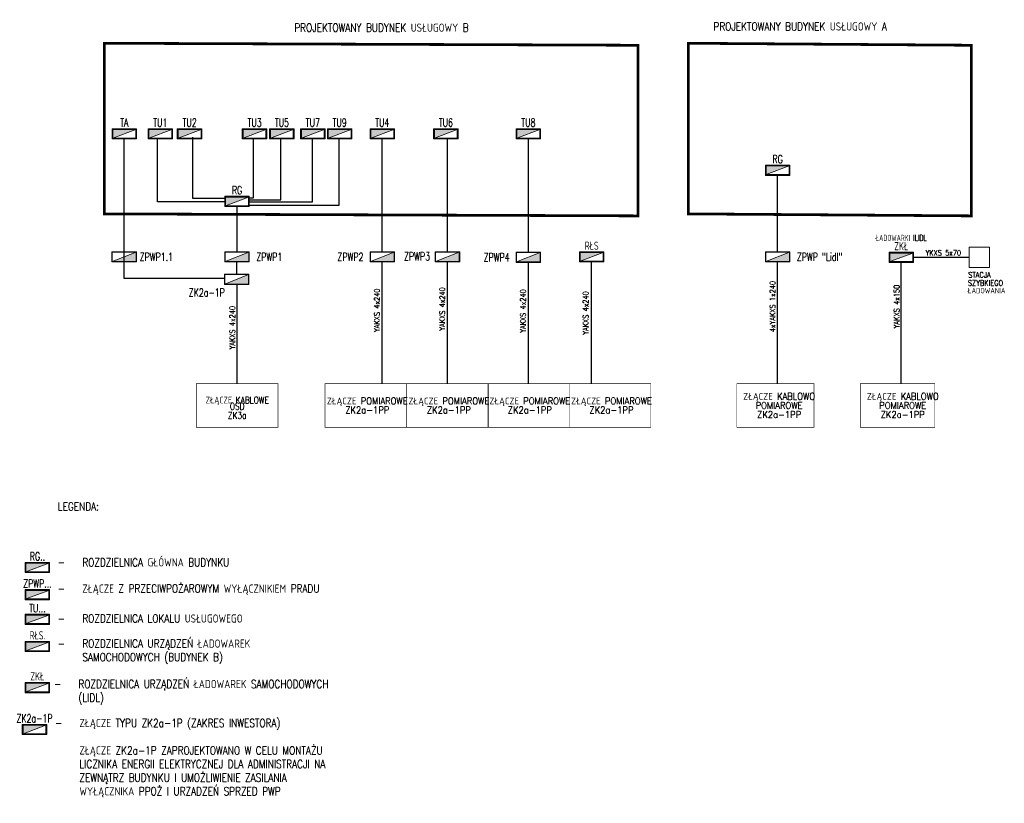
# Model space of a CAD drawing. Header units: millimetres. Extents: x 10 to 372, y -17 to 271.
import ezdxf
from ezdxf.enums import TextEntityAlignment as Align

# ---------------------------------------------------------------- set-up
doc = ezdxf.new("R2010")
doc.units = ezdxf.units.MM
doc.linetypes.add('DASHED2', pattern=[0.375, 0.25, -0.125])
doc.linetypes.add('PRZEWOD_PE', pattern=[5, 2.5, -1.25, 0, -1.25])
doc.layers.get('0').update_dxf_attribs({"lineweight": 5})
for name, color, linetype, lineweight in [('BUDYNEK', 7, 'Continuous', 5), ('IE_ATRYBUTY_ BLOCK_1', 7, 'Continuous', 5), ('IE_ATRYBUTY_ BLOCK_2', 9, 'Continuous', 5), ('IE_rozdzielnice', 1, 'Continuous', 5), ('ODPŁYW', 3, 'Continuous', 5), ('OPIS', 7, 'Continuous', 5), ('ROZDZIELNICA', 252, 'Continuous', 5)]:
    doc.layers.add(name, color=color, linetype=linetype, lineweight=lineweight)
doc.styles.add('ROMANS', font='romans.shx', dxfattribs={"width": 0.8})

# ---------------------------------------------------------------- blocks, each defined once
blk = doc.blocks.new('*U15')
h = blk.add_hatch(color=256)
h.paths.add_polyline_path([(20, 230), (580, 230), (580, 20), (20, 20)], flags=16)
h.paths.add_polyline_path([(0, 250), (600, 250), (600, 0), (0, 0)])
blk.add_hatch(color=256).paths.add_polyline_path([(20, 20), (580, 20), (580, 230)])
blk.add_line((580, 230), (20, 20))
for points in [[(0, 250), (600, 250), (600, 0), (0, 0)], [(20, 230), (580, 230), (580, 20), (20, 20)]]:
    blk.add_lwpolyline(points, close=True)
at = {"layer": 'IE_ATRYBUTY_ BLOCK_1', "style": 'ROMANS', "width": 0.7, "flags": 8}
blk.add_attdef('TYP', text='', height=200, dxfattribs=at).set_placement((300, -149), align=Align.MIDDLE_CENTER)
at = {"layer": 'IE_ATRYBUTY_ BLOCK_2', "style": 'ROMANS', "width": 0.6, "flags": 8}
for tag, p in [('OPIS1', (300, -351)), ('OPIS2', (300, -551))]:
    blk.add_attdef(tag, text='', height=150, dxfattribs=at).set_placement(p, align=Align.MIDDLE_CENTER)
blk = doc.blocks.new('rozdzielnica')
h = blk.add_hatch(color=256)
h.paths.add_polyline_path([(-290, -10), (290, -10), (290, -240), (-290, -240)], flags=16)
h.paths.add_polyline_path([(-300, 0), (300, 0), (300, -250), (-300, -250)])
blk.add_hatch(color=256).paths.add_polyline_path([(-290, -240), (290, -240), (290, -10)])
blk.add_line((290, -10), (-290, -240))
for points in [[(-300, 0), (300, 0), (300, -250), (-300, -250)], [(-290, -10), (290, -10), (290, -240), (-290, -240)]]:
    blk.add_lwpolyline(points, close=True)
at = {"layer": 'IE_ATRYBUTY_ BLOCK_1', "style": 'ROMANS', "width": 0.7, "flags": 8}
blk.add_attdef('TYP', text='', height=200, dxfattribs=at).set_placement((0, -474), align=Align.CENTER)
at = {"layer": 'IE_ATRYBUTY_ BLOCK_2', "style": 'ROMANS', "width": 0.6, "flags": 8}
for tag, p in [('OPIS1', (0, -651)), ('OPIS2', (0, -851))]:
    blk.add_attdef(tag, text='', height=150, dxfattribs=at).set_placement(p, align=Align.CENTER)
blk = doc.blocks.new('*U19')
h = blk.add_hatch(color=256)
h.paths.add_polyline_path([(20, 230), (580, 230), (580, 20), (20, 20)], flags=16)
h.paths.add_polyline_path([(0, 250), (600, 250), (600, 0), (0, 0)])
blk.add_hatch(color=256).paths.add_polyline_path([(20, 20), (580, 20), (580, 230)])
blk.add_line((580, 230), (20, 20))
for points in [[(0, 250), (600, 250), (600, 0), (0, 0)], [(20, 230), (580, 230), (580, 20), (20, 20)]]:
    blk.add_lwpolyline(points, close=True)
at = {"layer": 'IE_ATRYBUTY_ BLOCK_1', "style": 'ROMANS', "width": 0.7, "flags": 8}
blk.add_attdef('TYP', text='', height=200, dxfattribs=at).set_placement((300, -149), align=Align.MIDDLE_CENTER)
at = {"layer": 'IE_ATRYBUTY_ BLOCK_2', "style": 'ROMANS', "width": 0.6, "flags": 8}
for tag, p in [('OPIS1', (300, -351)), ('OPIS2', (300, -551))]:
    blk.add_attdef(tag, text='', height=150, dxfattribs=at).set_placement(p, align=Align.MIDDLE_CENTER)
blk = doc.blocks.new('*U28')
h = blk.add_hatch(color=256)
h.paths.add_polyline_path([(600, 250), (0, 250), (0, 0), (600, 0)])
h.paths.add_polyline_path([(20, 230), (580, 230), (580, 20), (20, 20)], flags=16)
blk.add_hatch(color=256).paths.add_polyline_path([(580, 230), (20, 20), (580, 20)])
blk.add_line((580, 230), (20, 20))
for points in [[(0, 250), (600, 250), (600, 0), (0, 0)], [(20, 230), (580, 230), (580, 20), (20, 20)]]:
    blk.add_lwpolyline(points, close=True)
at = {"layer": 'IE_ATRYBUTY_ BLOCK_1', "style": 'ROMANS', "width": 0.7, "flags": 8}
blk.add_attdef('TYP', text='', height=200, dxfattribs=at).set_placement((300, -149), align=Align.MIDDLE_CENTER)
at = {"layer": 'IE_ATRYBUTY_ BLOCK_2', "style": 'ROMANS', "width": 0.6, "flags": 8}
for tag, p in [('OPIS1', (300, -351)), ('OPIS2', (300, -551))]:
    blk.add_attdef(tag, text='', height=150, dxfattribs=at).set_placement(p, align=Align.MIDDLE_CENTER)

msp = doc.modelspace()

# ---------------------------------------------------------------- linework, layer by layer
msp.add_lwpolyline([(359.03, 187.3), (366.53, 187.3), (366.53, 179.8), (359.03, 179.8)], close=True)
at = {"layer": 'BUDYNEK', "linetype": 'PRZEWOD_PE', "ltscale": 2, "const_width": 1}
for points in [[(41.2, 199.52), (237.32, 198.78), (237.32, 261.47), (41.2, 262.21)], [(255.75, 199.52), (359.77, 198.78), (359.77, 261.47), (255.75, 262.21)]]:
    msp.add_lwpolyline(points, close=True, dxfattribs=at)
at = {"layer": 'ODPŁYW', "lineweight": -3}
for points in [[(85.45, 175.8), (48.45, 175.79), (48.46, 227.06), (48.46, 227.06)], [(85.45, 203.88), (60.72, 203.88), (60.72, 227.36), (60.72, 227.36)], [(85.45, 205.15), (73.63, 205.15), (73.63, 227.66), (73.63, 227.66)], [(94.45, 204.65), (106.02, 204.65), (106.01, 227.06), (106.01, 227.06)], [(94.45, 205.38), (95.98, 205.38), (95.97, 227.06), (95.97, 227.06)], [(94.45, 203.97), (117.64, 203.97), (117.63, 227.06), (117.63, 227.06)], [(94.45, 202.77), (127.49, 202.77), (127.48, 227.06), (127.48, 227.06)], [(143.3, 185.59), (143.3, 227.06)], [(167.26, 185.59), (167.26, 227.06)], [(196.99, 185.59), (196.99, 227.06)], [(288.61, 185.59), (288.61, 213.66)], [(89.95, 185.59), (89.95, 202.22)], [(89.8, 177.2), (89.8, 181.84)], [(143.3, 137.12), (143.3, 181.84)], [(167.26, 137.12), (167.26, 181.84)], [(196.99, 137.12), (196.99, 181.84)], [(220.26, 137.12), (220.26, 181.84)], [(288.61, 137.12), (288.61, 181.84)], [(334.04, 137.12), (334.04, 181.68)], [(338.54, 183.55), (359.03, 183.55)], [(89.95, 137.12), (89.95, 173.6)]]:
    msp.add_lwpolyline(points, dxfattribs=at)
at = {"layer": 'ROZDZIELNICA', "linetype": 'DASHED2', "ltscale": 20, "const_width": 0.2}
for points in [[(75, 121.12), (105, 121.12), (105, 137.12), (75, 137.12)], [(122.26, 121.12), (152.26, 121.12), (152.26, 137.12), (122.26, 137.12)], [(152.26, 121.12), (182.26, 121.12), (182.26, 137.12), (152.26, 137.12)], [(181.99, 121.12), (211.99, 121.12), (211.99, 137.12), (181.99, 137.12)], [(211.99, 121.12), (241.99, 121.12), (241.99, 137.12), (211.99, 137.12)], [(273.61, 121.12), (301.94, 121.12), (301.94, 137.12), (273.61, 137.12)], [(319.04, 121.12), (346.37, 121.12), (346.37, 137.12), (319.04, 137.12)]]:
    msp.add_lwpolyline(points, close=True, dxfattribs=at)

# ---------------------------------------------------------------- block references
at = {"layer": 'IE_rozdzielnice'}
ref = msp.add_blockref('*U15', (52.99, 230.81), dxfattribs=dict(at, xscale=0.015, yscale=0.015, zscale=0.015, rotation=180))
ref.add_attrib('TYP', 'TA', dxfattribs={"layer": 'IE_ATRYBUTY_ BLOCK_1', "height": 3, "rotation": 180, "style": 'ROMANS', "text_generation_flag": 6, "width": 0.7}).set_placement((48.49, 233.04), align=Align.MIDDLE_CENTER)
ref = msp.add_blockref('*U15', (66.21, 230.81), dxfattribs=dict(at, xscale=0.015, yscale=0.015, zscale=0.015, rotation=180))
ref.add_attrib('TYP', 'TU1', dxfattribs={"layer": 'IE_ATRYBUTY_ BLOCK_1', "height": 3, "rotation": 180, "style": 'ROMANS', "text_generation_flag": 6, "width": 0.7}).set_placement((61.71, 233.04), align=Align.MIDDLE_CENTER)
ref = msp.add_blockref('*U15', (76.99, 230.81), dxfattribs=dict(at, xscale=0.015, yscale=0.015, zscale=0.015, rotation=180))
ref.add_attrib('TYP', 'TU2', dxfattribs={"layer": 'IE_ATRYBUTY_ BLOCK_1', "height": 3, "rotation": 180, "style": 'ROMANS', "text_generation_flag": 6, "width": 0.7}).set_placement((72.49, 233.04), align=Align.MIDDLE_CENTER)
ref = msp.add_blockref('*U15', (100.87, 230.81), dxfattribs=dict(at, xscale=0.015, yscale=0.015, zscale=0.015, rotation=180))
ref.add_attrib('TYP', 'TU3', dxfattribs={"layer": 'IE_ATRYBUTY_ BLOCK_1', "height": 3, "rotation": 180, "style": 'ROMANS', "text_generation_flag": 6, "width": 0.7}).set_placement((96.37, 233.04), align=Align.MIDDLE_CENTER)
ref = msp.add_blockref('*U15', (110.91, 230.81), dxfattribs=dict(at, xscale=0.015, yscale=0.015, zscale=0.015, rotation=180))
ref.add_attrib('TYP', 'TU5', dxfattribs={"layer": 'IE_ATRYBUTY_ BLOCK_1', "height": 3, "rotation": 180, "style": 'ROMANS', "text_generation_flag": 6, "width": 0.7}).set_placement((106.41, 233.04), align=Align.MIDDLE_CENTER)
ref = msp.add_blockref('*U15', (122.27, 230.81), dxfattribs=dict(at, xscale=0.015, yscale=0.015, zscale=0.015, rotation=180))
ref.add_attrib('TYP', 'TU7', dxfattribs={"layer": 'IE_ATRYBUTY_ BLOCK_1', "height": 3, "rotation": 180, "style": 'ROMANS', "text_generation_flag": 6, "width": 0.7}).set_placement((117.77, 233.04), align=Align.MIDDLE_CENTER)
ref = msp.add_blockref('*U15', (132.12, 230.81), dxfattribs=dict(at, xscale=0.015, yscale=0.015, zscale=0.015, rotation=180))
ref.add_attrib('TYP', 'TU9', dxfattribs={"layer": 'IE_ATRYBUTY_ BLOCK_1', "height": 3, "rotation": 180, "style": 'ROMANS', "text_generation_flag": 6, "width": 0.7}).set_placement((127.62, 233.04), align=Align.MIDDLE_CENTER)
ref = msp.add_blockref('*U15', (147.8, 230.81), dxfattribs=dict(at, xscale=0.015, yscale=0.015, zscale=0.015, rotation=180))
ref.add_attrib('TYP', 'TU4', dxfattribs={"layer": 'IE_ATRYBUTY_ BLOCK_1', "height": 3, "rotation": 180, "style": 'ROMANS', "text_generation_flag": 6, "width": 0.7}).set_placement((143.3, 233.04), align=Align.MIDDLE_CENTER)
ref = msp.add_blockref('*U15', (171.18, 230.81), dxfattribs=dict(at, xscale=0.015, yscale=0.015, zscale=0.015, rotation=180))
ref.add_attrib('TYP', 'TU6', dxfattribs={"layer": 'IE_ATRYBUTY_ BLOCK_1', "height": 3, "rotation": 180, "style": 'ROMANS', "text_generation_flag": 6, "width": 0.7}).set_placement((166.68, 233.04), align=Align.MIDDLE_CENTER)
ref = msp.add_blockref('*U15', (201.49, 230.81), dxfattribs=dict(at, xscale=0.015, yscale=0.015, zscale=0.015, rotation=180))
ref.add_attrib('TYP', 'TU8', dxfattribs={"layer": 'IE_ATRYBUTY_ BLOCK_1', "height": 3, "rotation": 180, "style": 'ROMANS', "text_generation_flag": 6, "width": 0.7}).set_placement((196.99, 233.04), align=Align.MIDDLE_CENTER)
ref = msp.add_blockref('*U19', (293.11, 217.41), dxfattribs=dict(at, xscale=0.015, yscale=0.015, zscale=0.015, rotation=180))
ref.add_attrib('TYP', 'RG', dxfattribs={"layer": 'IE_ATRYBUTY_ BLOCK_1', "height": 3, "rotation": 180, "style": 'ROMANS', "text_generation_flag": 6, "width": 0.7}).set_placement((288.61, 219.64), align=Align.MIDDLE_CENTER)
ref = msp.add_blockref('*U15', (94.45, 205.97), dxfattribs=dict(at, xscale=0.015, yscale=0.015, zscale=0.015, rotation=180))
ref.add_attrib('TYP', 'RG', dxfattribs={"layer": 'IE_ATRYBUTY_ BLOCK_1', "height": 3, "rotation": 180, "style": 'ROMANS', "text_generation_flag": 6, "width": 0.7}).set_placement((89.95, 208.2), align=Align.MIDDLE_CENTER)
ref = msp.add_blockref('*U15', (338.54, 185.43), dxfattribs=dict(at, xscale=0.015, yscale=0.015, zscale=0.015, rotation=180))
ref.add_attrib('TYP', 'ZKŁ', dxfattribs={"layer": 'IE_ATRYBUTY_ BLOCK_1', "height": 3, "rotation": 180, "style": 'ROMANS', "text_generation_flag": 6, "width": 0.7}).set_placement((334.04, 187.66), align=Align.MIDDLE_CENTER)
ref.add_attrib('OPIS1', 'ŁADOWARKI lLIDL', dxfattribs={"layer": 'IE_ATRYBUTY_ BLOCK_2', "height": 2.25, "style": 'ROMANS', "width": 0.6}).set_placement((334.04, 190.7), align=Align.MIDDLE_CENTER)
ref = msp.add_blockref('*U15', (224.76, 185.59), dxfattribs=dict(at, xscale=0.015, yscale=0.015, zscale=0.015, rotation=180))
ref.add_attrib('TYP', 'RŁS', dxfattribs={"layer": 'IE_ATRYBUTY_ BLOCK_1', "height": 3, "rotation": 180, "style": 'ROMANS', "text_generation_flag": 6, "width": 0.7}).set_placement((220.26, 187.82), align=Align.MIDDLE_CENTER)
ref = msp.add_blockref('rozdzielnica', (48.45, 185.6), dxfattribs=dict(at, xscale=0.015, yscale=0.015, zscale=0.015))
ref.add_attrib('TYP', 'ZPWP1.1', dxfattribs={"layer": 'IE_ATRYBUTY_ BLOCK_1', "height": 3, "style": 'ROMANS', "width": 0.7}).set_placement((60.28, 183.72), align=Align.MIDDLE_CENTER)
ref = msp.add_blockref('rozdzielnica', (89.95, 185.59), dxfattribs=dict(at, xscale=0.015, yscale=0.015, zscale=0.015))
ref.add_attrib('TYP', 'ZPWP1', dxfattribs={"layer": 'IE_ATRYBUTY_ BLOCK_1', "height": 3, "style": 'ROMANS', "width": 0.7}).set_placement((101.79, 183.72), align=Align.MIDDLE_CENTER)
ref = msp.add_blockref('rozdzielnica', (143.3, 185.59), dxfattribs=dict(at, xscale=0.015, yscale=0.015, zscale=0.015))
ref.add_attrib('TYP', 'ZPWP2', dxfattribs={"layer": 'IE_ATRYBUTY_ BLOCK_1', "height": 3, "style": 'ROMANS', "width": 0.7}).set_placement((131.62, 183.72), align=Align.MIDDLE_CENTER)
ref = msp.add_blockref('rozdzielnica', (167.26, 185.59), dxfattribs=dict(at, xscale=0.015, yscale=0.015, zscale=0.015))
ref.add_attrib('TYP', 'ZPWP3', dxfattribs={"layer": 'IE_ATRYBUTY_ BLOCK_1', "height": 3, "style": 'ROMANS', "width": 0.7}).set_placement((156.1, 183.92), align=Align.MIDDLE_CENTER)
ref = msp.add_blockref('rozdzielnica', (196.99, 185.44), dxfattribs=dict(at, xscale=0.015, yscale=0.015, zscale=0.015))
ref.add_attrib('TYP', 'ZPWP4', dxfattribs={"layer": 'IE_ATRYBUTY_ BLOCK_1', "height": 3, "style": 'ROMANS', "width": 0.7}).set_placement((185.32, 183.57), align=Align.MIDDLE_CENTER)
ref = msp.add_blockref('rozdzielnica', (288.61, 185.59), dxfattribs=dict(at, xscale=0.015, yscale=0.015, zscale=0.015))
ref.add_attrib('TYP', 'ZPWP "Lidl"', dxfattribs={"layer": 'IE_ATRYBUTY_ BLOCK_1', "height": 3, "style": 'ROMANS', "width": 0.7}).set_placement((304.05, 183.72), align=Align.MIDDLE_CENTER)
ref = msp.add_blockref('rozdzielnica', (89.8, 177.35), dxfattribs=dict(at, xscale=0.015, yscale=0.015, zscale=0.015))
ref.add_attrib('TYP', 'ZK2a-1P', dxfattribs={"layer": 'IE_ATRYBUTY_ BLOCK_1', "height": 3, "style": 'ROMANS', "width": 0.7}).set_placement((78.83, 170.6), align=Align.MIDDLE_CENTER)
ref = msp.add_blockref('*U15', (21.07, 71.47), dxfattribs=dict(at, xscale=0.015, yscale=0.015, zscale=0.015, rotation=180))
ref.add_attrib('TYP', 'RG..', dxfattribs={"layer": 'IE_ATRYBUTY_ BLOCK_1', "height": 3, "rotation": 180, "style": 'ROMANS', "text_generation_flag": 6, "width": 0.7}).set_placement((16.57, 73.69), align=Align.MIDDLE_CENTER)
ref = msp.add_blockref('*U15', (21.07, 61.47), dxfattribs=dict(at, xscale=0.015, yscale=0.015, zscale=0.015, rotation=180))
ref.add_attrib('TYP', 'ZPWP...', dxfattribs={"layer": 'IE_ATRYBUTY_ BLOCK_1', "height": 3, "rotation": 180, "style": 'ROMANS', "text_generation_flag": 6, "width": 0.7}).set_placement((16.57, 63.69), align=Align.MIDDLE_CENTER)
ref = msp.add_blockref('*U15', (21.07, 52.43), dxfattribs=dict(at, xscale=0.015, yscale=0.015, zscale=0.015, rotation=180))
ref.add_attrib('TYP', 'TU...', dxfattribs={"layer": 'IE_ATRYBUTY_ BLOCK_1', "height": 3, "rotation": 180, "style": 'ROMANS', "text_generation_flag": 6, "width": 0.7}).set_placement((16.57, 54.66), align=Align.MIDDLE_CENTER)
ref = msp.add_blockref('*U15', (21.07, 42.43), dxfattribs=dict(at, xscale=0.015, yscale=0.015, zscale=0.015, rotation=180))
ref.add_attrib('TYP', 'RŁS.', dxfattribs={"layer": 'IE_ATRYBUTY_ BLOCK_1', "height": 3, "rotation": 180, "style": 'ROMANS', "text_generation_flag": 6, "width": 0.7}).set_placement((16.57, 44.66), align=Align.MIDDLE_CENTER)
ref = msp.add_blockref('*U15', (21.05, 27.34), dxfattribs=dict(at, xscale=0.015, yscale=0.015, zscale=0.015, rotation=180))
ref.add_attrib('TYP', 'ZKŁ', dxfattribs={"layer": 'IE_ATRYBUTY_ BLOCK_1', "height": 3, "rotation": 180, "style": 'ROMANS', "text_generation_flag": 6, "width": 0.7}).set_placement((16.55, 29.57), align=Align.MIDDLE_CENTER)
ref = msp.add_blockref('*U28', (20, 11.94), dxfattribs=dict(at, xscale=0.015, yscale=0.015, zscale=0.015, rotation=180))
ref.add_attrib('TYP', 'ZK2a-1P', dxfattribs={"layer": 'IE_ATRYBUTY_ BLOCK_1', "height": 3, "rotation": 180, "style": 'ROMANS', "text_generation_flag": 6, "width": 0.7, "flags": 8}).set_placement((15.5, 14.16), align=Align.MIDDLE_CENTER)

# ---------------------------------------------------------------- texts
at = {"layer": 'OPIS', "style": 'ROMANS', "width": 0.8}
for s, p in [('YKXS 5x70', (342.95, 184.19)), ('STACJA', (358.66, 176.1)), ('SZYBKIEGO ', (358.53, 173.11)), ('ŁADOWANIA', (358.5, 170.31))]:
    msp.add_text(s, height=2, dxfattribs=at).set_placement(p)
for s, p in [('4xYAKXS 1x240', (287.76, 156.04)), ('YAKXS 4x150', (333.35, 157.47)), ('YAKXS 4x240', (142.34, 156.07)), ('YAKXS 4x240', (166.34, 156.58)), ('YAKXS 4x240', (196.03, 155.8)), ('YAKXS 4x240', (219.04, 155.09)), ('YAKXS 4x240', (89.2, 149.68))]:
    msp.add_text(s, height=2, rotation=90, dxfattribs=at).set_placement(p)
at = {"layer": 'OPIS', "char_height": 3, "style": 'ROMANS'}
for s, insert, width, attachment_point in [('PROJEKTOWANY BUDYNEK USŁUGOWY B', (143.01, 267.94), 241.3747, 5), ('PROJEKTOWANY BUDYNEK USŁUGOWY A', (296.89, 268.37), 241.3747, 5), ('\\pxi-3,l4t4;LEGENDA:', (21.07, 91.97), 77.2161, 4), ('\\pxi-3,l4t4;-^IROZDZIELNICA GŁÓWNA BUDYNKU', (21.07, 71.47), 77.2161, 4), ('\\pxi-3,l4t4;-^IZŁĄCZE Z PRZECIWPOŻAROWYM WYŁĄCZNIKIEM PRADU', (21.07, 61.47), 125.7818, 4), ('\\pxi-3,l4t4;-^IROZDZIELNICA LOKALU USŁUGOWEGO', (21.07, 50.84), 93.1909, 4), ('\\pxi-3,l4t4;-^IROZDZIELNICA URZĄDZEŃ ŁADOWAREK SAMOCHODOWYCH (BUDYNEK B)', (21.07, 38.63), 104.844, 4), ('\\pxi-3,l4t4;-^IROZDZIELNICA URZĄDZEŃ ŁADOWAREK SAMOCHODOWYCH (LIDL) ', (19.65, 23.75), 104.844, 4), ('\\pxi-3,l4t4;-^IZŁĄCZE TYPU ZK2a-1P (ZAKRES INWESTORA)', (20, 11.94), 104.844, 4), ('\\pxi0,l1t4;ZŁĄCZE ZK2a-1P ZAPROJEKTOWANO W CELU MONTAŻU LICZNIKA ENERGII ELEKTRYCZNEJ DLA ADMINISTRACJI NA ZEWNĄTRZ BUDYNKU I UMOŻLIWIENIE ZASILANIA WYŁĄCZNIKA PPOŻ I URZADZEŃ SPRZED PWP ', (29, -5.5), 104.844, 4)]:
    msp.add_mtext(s, dxfattribs=dict(at, insert=insert, width=width, attachment_point=attachment_point))
at = {"layer": 'OPIS', "char_height": 2.5, "width": 29.431, "attachment_point": 5, "line_spacing_factor": 0.8, "style": 'ROMANS'}
for s, insert in [('\\W0.9;ZŁĄCZE POMIAROWE \\PZK2a-1PP\\P', (137.8, 129.12)), ('\\W0.9;ZŁĄCZE POMIAROWE \\PZK2a-1PP\\P', (167.8, 129.12)), ('\\W0.9;ZŁĄCZE POMIAROWE \\PZK2a-1PP\\P', (197.53, 129.12)), ('\\W0.9;ZŁĄCZE POMIAROWE \\PZK2a-1PP\\P', (227.53, 129.12)), ('\\W0.9;ZŁĄCZE KABLOWO POMIAROWE \\PZK2a-1PP\\P', (289.15, 129.12)), ('\\W0.9;ZŁĄCZE KABLOWO POMIAROWE \\PZK2a-1PP\\P', (334.58, 129.12)), ('ZŁĄCZE KABLOWE \\P ', (90, 129.12)), ('OSD\\PZK3a \\P ', (90, 125.45))]:
    msp.add_mtext(s, dxfattribs=dict(at, insert=insert))

doc.saveas('drawing.dxf')
